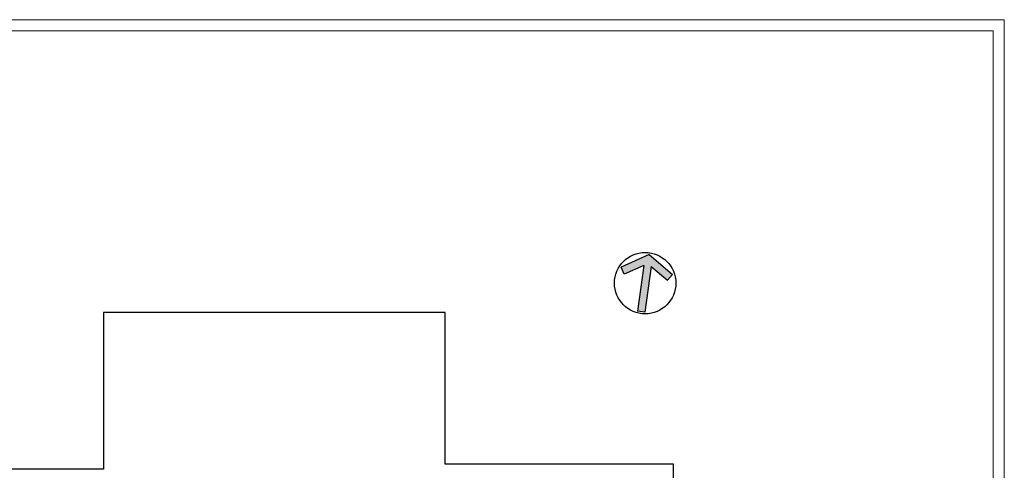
# Model space of a CAD drawing. Header units: millimetres. Extents: x 12584 to 77584, y 9983 to 29820.
# Tile 30 of 176: x 16620 to 20994, y 27817 to 29820. Entities that reach past the tile are written whole.
import ezdxf

# ---------------------------------------------------------------- set-up
doc = ezdxf.new("R2010")
doc.units = ezdxf.units.MM
doc.layers.add('m_tabela', color=7, linetype='Continuous', lineweight=20)
doc.layers.add('mr_ściany', color=7, linetype='Continuous', lineweight=25)

# ---------------------------------------------------------------- blocks, each defined once
blk = doc.blocks.new('ZA_NARW0')
at = {"ltscale": 2}
blk.add_hatch(color=256, dxfattribs=at).paths.add_polyline_path([(0.062, 0.282), (0.356, 0.097), (0.422, 0.203), (0, 0.469), (-0.422, 0.203), (-0.356, 0.097), (-0.062, 0.282), (-0.062, -0.469), (0.062, -0.469)])
for p, q in [((0, 0.469), (-0.422, 0.203)), ((0, 0.469), (0.422, 0.203)), ((-0.356, 0.097), (-0.422, 0.203)), ((-0.062, 0.282), (-0.356, 0.097)), ((-0.062, 0.282), (-0.062, -0.469)), ((0.062, 0.282), (0.062, -0.469)), ((0.062, 0.282), (0.356, 0.097)), ((0.356, 0.097), (0.422, 0.203)), ((0.422, 0.203), (0.422, 0.203)), ((0.062, -0.469), (-0.062, -0.469))]:
    blk.add_line(p, q)
blk.add_circle((0, 0), 0.5)

msp = doc.modelspace()

# ---------------------------------------------------------------- linework, layer by layer
at = {"layer": 'm_tabela'}
for p, q in [((20993.6, 29819.8), (12583.6, 29819.8)), ((20993.6, 23879.8), (20993.6, 29819.8)), ((20943.6, 29769.8), (12633.6, 29769.8)), ((20943.6, 23929.8), (20943.6, 29769.8))]:
    msp.add_line(p, q, dxfattribs=at)
at = {"layer": 'mr_ściany', "ltscale": 2}
msp.add_lwpolyline([(15050.1, 25351.8), (16182.1, 25351.8), (16182.1, 25041.8), (16675.1, 25041.8), (16675.1, 25351.8), (18356.1, 25351.8), (18356.1, 24909.8), (19522.1, 24909.8), (19522.1, 26089.8), (19636.1, 26089.8), (19636.1, 26656.8), (19524.1, 26656.8), (19524.1, 27843.8), (18510.1, 27843.8), (18510.1, 28518.8), (16992.1, 28518.8), (16992.1, 27821.8), (15887.1, 27821.8), (15887.1, 28513.8), (14367.1, 28513.8), (14367.1, 27840.8), (13349.1, 27840.8), (13349.1, 27201.8)], dxfattribs=at)

# ---------------------------------------------------------------- block references
at = {"xscale": 272.8386910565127, "yscale": 272.8386910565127, "zscale": 45.47311517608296, "rotation": 351.9999999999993}
msp.add_blockref('ZA_NARW0', (19398.1, 28648.8), dxfattribs=at)

doc.saveas('drawing.dxf')
